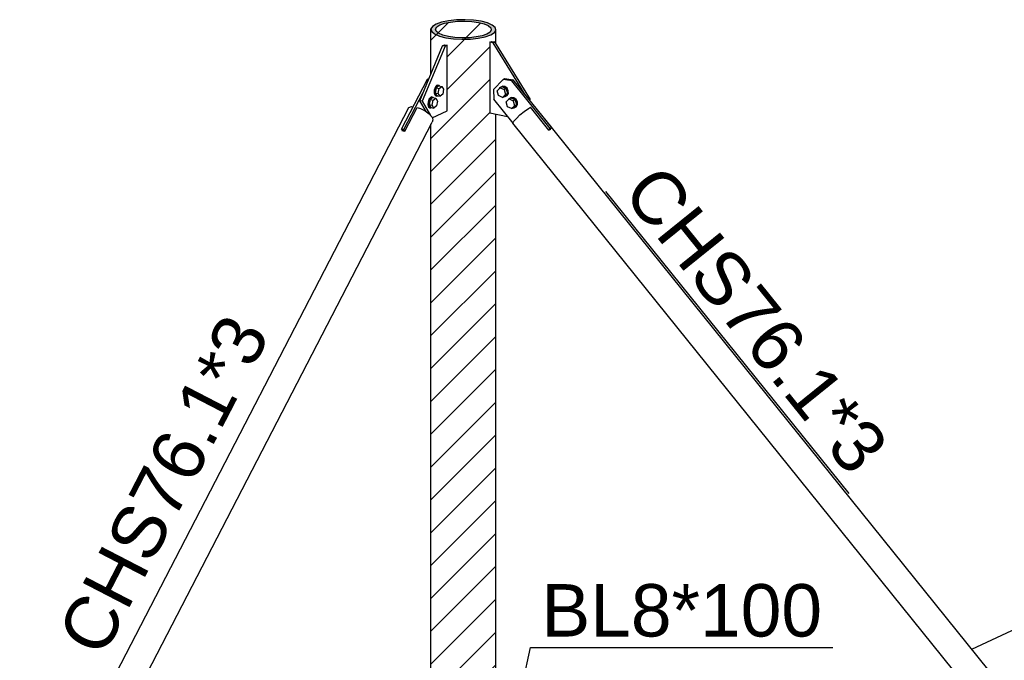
# Model space of a CAD drawing. Header units: millimetres. Extents: x 0 to 142951, y 0 to 27942.
# Tile 27 of 70: x 43119 to 45813, y 10669 to 12420. Entities that reach past the tile are written whole.
import ezdxf

# ---------------------------------------------------------------- set-up
doc = ezdxf.new("R2010")
doc.units = ezdxf.units.MM
doc.styles.add('Arial', font='ARIAL.TTF', dxfattribs={"height": 0.2})

# ---------------------------------------------------------------- blocks, each defined once
blk = doc.blocks.new('Part-80306 - 51816')
at = {"color": 7}
for p, q in [((44441.9, 12257.2), (44415.7, 12230)), ((44441.9, 12257.2), (44446.3, 12259.2)), ((44465.7, 12253.6), (44441.9, 12257.2)), ((44446.3, 12259.2), (44470, 12255.6)), ((44415.7, 12230), (44416.6, 12202.9)), ((44470, 12255.6), (44465.7, 12253.6)), ((44570.7, 12123.3), (44465.7, 12253.6)), ((44575, 12125.3), (44470, 12255.6)), ((44469.1, 12137.7), (44416.6, 12202.9)), ((44570.7, 12123.3), (44566.9, 12119.4)), ((44570.3, 12120.4), (44575, 12125.3)), ((44575, 12125.3), (44570.7, 12123.3))]:
    blk.add_line(p, q, dxfattribs=at)
blk = doc.blocks.new('Part-65985 - 51816')
at = {"color": 7}
for p, q in [((42770.9, 9449.7), (44183.7, 12180.1)), ((44173.3, 12115.6), (44207, 12180.7)), ((44183.7, 12180.1), (44191.2, 12182.8)), ((44191.2, 12182.8), (44195.8, 12182.5)), ((44207, 12180.7), (44215.7, 12178)), ((44215.7, 12178), (44228.9, 12171.3)), ((44228.9, 12171.3), (44240.1, 12162.9)), ((44240.1, 12162.9), (44247.6, 12154.1)), ((44247.6, 12154.1), (44250.2, 12146.3)), ((42834.7, 9410.1), (44247.5, 12140.6)), ((44250.2, 12146.3), (44247.5, 12140.6)), ((44164.9, 12117.2), (44165.6, 12118.7)), ((44164.9, 12117.2), (44168.7, 12116.9)), ((44168.7, 12116.9), (44173.3, 12115.6)), ((42794.2, 9450.3), (42827.9, 9515.4)), ((42825.9, 9516), (42827.9, 9515.4)), ((42826.9, 9514.3), (42827.3, 9514.2)), ((42770.9, 9449.7), (42768.2, 9443.9)), ((42768.2, 9443.9), (42770.8, 9436.1)), ((42770.8, 9436.1), (42771, 9435.8)), ((42778.4, 9452.4), (42770.9, 9449.7)), ((42770.9, 9442.8), (42773.4, 9448.1)), ((42773, 9436.7), (42770.9, 9442.8)), ((42773.4, 9448.1), (42780.3, 9450.6)), ((42783, 9452.1), (42778.4, 9452.4)), ((42780.3, 9450.6), (42782.2, 9450.5)), ((42795.2, 9448.6), (42794.2, 9450.3)), ((42802.9, 9447.6), (42794.2, 9450.3)), ((42795.2, 9448.6), (42802.9, 9446.2)), ((42816.1, 9440.9), (42802.9, 9447.6)), ((42802.9, 9446.2), (42815.1, 9440)), ((42815.1, 9440), (42825.4, 9432.3)), ((42827.3, 9432.5), (42816.1, 9440.9)), ((42818.8, 9409.6), (42828.6, 9428.5)), ((42825.4, 9432.3), (42832.3, 9424.2)), ((42834.8, 9423.7), (42827.3, 9432.5)), ((42819.8, 9407.9), (42818.8, 9409.6)), ((42825.3, 9409.2), (42818.8, 9409.6)), ((42819.8, 9407.9), (42827.2, 9407.4)), ((42832.2, 9411.7), (42825.3, 9409.2)), ((42827.2, 9407.4), (42834.7, 9410.1)), ((42834.7, 9417), (42832.2, 9411.7)), ((42832.3, 9424.2), (42834.7, 9417)), ((42834.7, 9410.1), (42837.4, 9415.9)), ((42837.4, 9415.9), (42834.8, 9423.7))]:
    blk.add_line(p, q, dxfattribs=at)
blk = doc.blocks.new('Part-65989 - 51816')
at = {"color": 7}
for p, q in [((44213.9, 12198.8), (44276.6, 12349.3)), ((44283.4, 12348), (44220.6, 12197.5)), ((44276.6, 12349.3), (44282.1, 12351.8)), ((44283.4, 12348), (44276.6, 12349.3)), ((44282.1, 12351.8), (44288.8, 12350.5)), ((44288.8, 12350.5), (44283.4, 12348)), ((44288.8, 12171.2), (44288.8, 12350.5)), ((44220.6, 12197.5), (44213.9, 12198.8)), ((44231.3, 12169.5), (44213.9, 12198.8)), ((44220.6, 12197.5), (44243.7, 12158.7)), ((44248.2, 12152.3), (44288.8, 12171.2))]:
    blk.add_line(p, q, dxfattribs=at)
blk = doc.blocks.new('Part-65992 - 51816')
at = {"color": 7}
for p, q in [((44164.1, 12121.2), (44234.8, 12257.9)), ((44234.8, 12257.9), (44239.1, 12259.2)), ((44234.8, 12257.9), (44238.2, 12257.3)), ((44170.8, 12119.9), (44223.3, 12221.4)), ((44170.8, 12119.9), (44164.1, 12121.2)), ((44164.1, 12121.2), (44166.6, 12117.1)), ((44173.3, 12115.7), (44170.8, 12119.9))]:
    blk.add_line(p, q, dxfattribs=at)
blk = doc.blocks.new('Bolt-65997 - 51816')
at = {"color": 7}
for p, q in [((44255.9, 12235.3), (44253.4, 12228.1)), ((44259.7, 12240.2), (44255.9, 12235.3)), ((44255.9, 12227.6), (44258.4, 12234.8)), ((44258.8, 12234.1), (44256.2, 12220.5)), ((44258.4, 12234.8), (44262.2, 12239.7)), ((44266.2, 12239.8), (44258.8, 12234.1)), ((44258.8, 12234.1), (44267.2, 12232.5)), ((44263.8, 12241.4), (44259.7, 12240.2)), ((44262.2, 12239.7), (44266.4, 12241)), ((44263.8, 12241.4), (44266.4, 12241)), ((44264.6, 12218.9), (44267.2, 12232.5)), ((44266.2, 12239.8), (44274.6, 12238.2)), ((44266.4, 12241), (44268.4, 12239.4)), ((44267.2, 12232.5), (44274.6, 12238.2)), ((44274.6, 12238.2), (44279.4, 12230.3)), ((44279.4, 12230.3), (44276.8, 12216.7)), ((44239.2, 12203.1), (44236.8, 12195.9)), ((44243, 12208), (44239.2, 12203.1)), ((44241.7, 12202.6), (44245.5, 12207.5)), ((44249.5, 12207.7), (44242.1, 12202)), ((44247.2, 12209.3), (44243, 12208)), ((44245.5, 12207.5), (44249.7, 12208.8)), ((44247.2, 12209.3), (44249.7, 12208.8)), ((44249.5, 12207.7), (44257.9, 12206)), ((44249.7, 12208.8), (44251.7, 12207.2)), ((44250.5, 12200.4), (44257.9, 12206)), ((44253.4, 12228.1), (44253, 12220.6)), ((44253, 12220.6), (44254.8, 12214.6)), ((44254.8, 12214.6), (44258.2, 12212)), ((44255.6, 12220.1), (44255.9, 12227.6)), ((44257.3, 12214.2), (44255.6, 12220.1)), ((44256.2, 12220.5), (44261, 12212.6)), ((44256.2, 12220.5), (44264.6, 12218.9)), ((44260.8, 12211.5), (44257.3, 12214.2)), ((44257.9, 12206), (44262.7, 12198.1)), ((44258.2, 12212), (44260.8, 12211.5)), ((44263.1, 12212.2), (44260.8, 12211.5)), ((44261, 12212.6), (44269.4, 12211)), ((44269.4, 12211), (44264.6, 12218.9)), ((44276.8, 12216.7), (44269.4, 12211)), ((44236.8, 12195.9), (44236.4, 12188.4)), ((44236.4, 12188.4), (44238.2, 12182.5)), ((44238.2, 12182.5), (44241.6, 12179.8)), ((44238.9, 12187.9), (44239.3, 12195.5)), ((44240.7, 12182), (44238.9, 12187.9)), ((44239.3, 12195.5), (44241.7, 12202.6)), ((44242.1, 12202), (44239.5, 12188.4)), ((44239.5, 12188.4), (44244.3, 12180.4)), ((44239.5, 12188.4), (44247.9, 12186.7)), ((44244.1, 12179.3), (44240.7, 12182)), ((44241.6, 12179.8), (44244.1, 12179.3)), ((44242.1, 12202), (44250.5, 12200.4)), ((44246.4, 12180), (44244.1, 12179.3)), ((44244.3, 12180.4), (44252.7, 12178.8)), ((44247.9, 12186.7), (44250.5, 12200.4)), ((44252.7, 12178.8), (44247.9, 12186.7)), ((44260.1, 12184.5), (44252.7, 12178.8)), ((44262.7, 12198.1), (44260.1, 12184.5))]:
    blk.add_line(p, q, dxfattribs=at)
blk = doc.blocks.new('Part-66038 - 51816')
at = {"color": 7}
blk.add_line((45724.4, 10699.3), (47402.7, 11484), dxfattribs=at)
blk = doc.blocks.new('Part-66064 - 51816')
at = {"color": 7}
for p, q in [((44499.7, 12169.3), (44511.1, 12177.3)), ((44511.1, 12177.3), (44517.4, 12180.9)), ((44567.4, 12118.8), (44517.4, 12180.9)), ((44528.1, 12183.6), (44528.8, 12182.9)), ((46487.1, 9752.9), (44528.8, 12182.9)), ((44471.6, 12142.8), (44478.3, 12150.6)), ((44478.3, 12150.6), (44488.2, 12160)), ((44488.2, 12160), (44499.7, 12169.3)), ((44469, 12137.6), (44471.6, 12142.8)), ((46427.3, 9707.5), (44469, 12137.6)), ((44572.8, 12121.3), (44572.1, 12122.2)), ((44567.4, 12118.8), (44570.7, 12120.6)), ((44570.4, 12120.4), (44570.3, 12120.5)), ((44570.7, 12120.6), (44572.8, 12121.3)), ((46428.8, 9814.7), (46425.6, 9812.9)), ((46475.6, 9750.8), (46425.6, 9812.9)), ((46426, 9812.3), (46427.1, 9813)), ((46427.1, 9813), (46427.4, 9813)), ((46429.1, 9814.8), (46428.8, 9814.7)), ((46487.1, 9752.9), (46486.3, 9753.5)), ((46487, 9752.7), (46487.1, 9752.9)), ((46446.5, 9729.9), (46436.6, 9720.6)), ((46438.2, 9721.3), (46447.3, 9729.9)), ((46458, 9739.3), (46446.5, 9729.9)), ((46447.3, 9729.9), (46457.9, 9738.5)), ((46457.9, 9738.5), (46468.4, 9745.9)), ((46469.4, 9747.2), (46458, 9739.3)), ((46468.4, 9745.9), (46473.9, 9749)), ((46475.6, 9750.8), (46469.4, 9747.2)), ((46473.9, 9749), (46475.6, 9750.8)), ((46429.8, 9712.7), (46427.3, 9707.5)), ((46427.3, 9707.5), (46429.2, 9705.8)), ((46429.2, 9705.8), (46433.3, 9707.1)), ((46429.6, 9709.3), (46432, 9714.1)), ((46431.4, 9707.7), (46429.6, 9709.3)), ((46436.6, 9720.6), (46429.8, 9712.7)), ((46435, 9708.8), (46431.4, 9707.7)), ((46431.5, 9713.2), (46435, 9708.8)), ((46432, 9714.1), (46438.2, 9721.3)), ((46435, 9708.8), (46433.3, 9707.1))]:
    blk.add_line(p, q, dxfattribs=at)
blk = doc.blocks.new('Part-79916 - 51816')
at = {"color": 7}
for p, q in [((44406.1, 12359.1), (44410.4, 12361.2)), ((44406.1, 12359.1), (44406.1, 12165.5)), ((44414.5, 12357.5), (44406.1, 12359.1)), ((44410.4, 12361.2), (44418.8, 12359.5)), ((44414.5, 12357.5), (44418.8, 12359.5)), ((44503.7, 12213.8), (44414.5, 12357.5)), ((44418.8, 12359.5), (44516.4, 12202.4)), ((44513.9, 12201.2), (44516.4, 12202.4)), ((44516.4, 12202.4), (44514.5, 12200.4)), ((44406.1, 12165.5), (44454.2, 12156.2))]:
    blk.add_line(p, q, dxfattribs=at)
blk = doc.blocks.new('Bolt-80314 - 51816')
at = {"color": 7}
for p, q in [((44425.8, 12226.2), (44433.8, 12234.4)), ((44432.1, 12232.7), (44433.4, 12235.2)), ((44433.4, 12235.2), (44438.9, 12238)), ((44439.2, 12236.9), (44433.8, 12234.4)), ((44433.8, 12234.4), (44445.1, 12229.3)), ((44438.9, 12238), (44440.5, 12238.8)), ((44438.9, 12238), (44445.4, 12237.1)), ((44450.5, 12231.8), (44439.2, 12236.9)), ((44447, 12237.8), (44440.5, 12238.8)), ((44450.5, 12231.8), (44445.1, 12229.3)), ((44445.4, 12237.1), (44451.2, 12232.5)), ((44452.8, 12233.3), (44447, 12237.8)), ((44450.5, 12231.8), (44454, 12218.5)), ((44451.2, 12232.5), (44454.7, 12225.6)), ((44456.3, 12226.3), (44452.8, 12233.3)), ((44429.3, 12212.9), (44425.8, 12226.2)), ((44440.7, 12207.8), (44429.3, 12212.9)), ((44448.6, 12216), (44440.7, 12207.8)), ((44440.7, 12207.8), (44446.1, 12210.4)), ((44446.4, 12209.3), (44444.4, 12209.6)), ((44445.1, 12229.3), (44448.6, 12216)), ((44454, 12218.5), (44446.1, 12210.4)), ((44451.9, 12212.2), (44446.4, 12209.3)), ((44446.4, 12209.3), (44448, 12210)), ((44448, 12210), (44453.5, 12212.9)), ((44448.6, 12216), (44454, 12218.5)), ((44450.6, 12195.6), (44458.5, 12203.7)), ((44454.9, 12218.1), (44451.9, 12212.2)), ((44453.5, 12212.9), (44456.6, 12218.9)), ((44454.7, 12225.6), (44454.9, 12218.1)), ((44456.6, 12218.9), (44456.3, 12226.3)), ((44456.8, 12202.1), (44458.1, 12204.5)), ((44458.1, 12204.5), (44463.6, 12207.4)), ((44463.9, 12206.3), (44458.5, 12203.7)), ((44458.5, 12203.7), (44469.8, 12198.6)), ((44463.6, 12207.4), (44465.2, 12208.1)), ((44463.6, 12207.4), (44470.1, 12206.4)), ((44475.2, 12201.2), (44463.9, 12206.3)), ((44471.7, 12207.2), (44465.2, 12208.1)), ((44470.1, 12206.4), (44475.9, 12201.8)), ((44477.5, 12202.6), (44471.7, 12207.2)), ((44454, 12182.3), (44450.6, 12195.6)), ((44465.4, 12177.2), (44454, 12182.3)), ((44473.3, 12185.3), (44465.4, 12177.2)), ((44465.4, 12177.2), (44470.8, 12179.7)), ((44471.1, 12178.6), (44469.1, 12178.9)), ((44475.2, 12201.2), (44469.8, 12198.6)), ((44469.8, 12198.6), (44473.3, 12185.3)), ((44478.7, 12187.9), (44470.8, 12179.7)), ((44476.6, 12181.5), (44471.1, 12178.6)), ((44471.1, 12178.6), (44472.7, 12179.4)), ((44472.7, 12179.4), (44478.2, 12182.2)), ((44473.3, 12185.3), (44478.7, 12187.9)), ((44475.2, 12201.2), (44478.7, 12187.9)), ((44475.9, 12201.8), (44479.4, 12194.9)), ((44479.6, 12187.5), (44476.6, 12181.5)), ((44481, 12195.7), (44477.5, 12202.6)), ((44478.2, 12182.2), (44481.3, 12188.2)), ((44479.4, 12194.9), (44479.6, 12187.5)), ((44481.3, 12188.2), (44481, 12195.7))]:
    blk.add_line(p, q, dxfattribs=at)
blk = doc.blocks.new('Mark-67866 - 51816')
at = {"color": 136}
for p, q in [((44345.8, 9933.6), (44516.9, 10704)), ((44516.9, 10704), (45344.5, 10704))]:
    blk.add_line(p, q, dxfattribs=at)
at = {"color": 30, "style": 'Arial'}
blk.add_text('BL8*100', height=143.26, dxfattribs=at).set_placement((44546.9, 10734))
blk = doc.blocks.new('Mark-67955 - 51816')
at = {"color": 136}
blk.add_line((44722.2, 11950.9), (45387.8, 11124.9), dxfattribs=at)
at = {"color": 30, "style": 'Arial'}
blk.add_text('CHS76.1*3', height=143.26, rotation=308.8635, dxfattribs=at).set_placement((44764.4, 11946.4))
blk = doc.blocks.new('Mark-67902 - 51816')
at = {"color": 30, "style": 'Arial'}
blk.add_text('CHS76.1*3', height=143.26, rotation=62.6415, dxfattribs=at).set_placement((43345.9, 10671.4))

msp = doc.modelspace()

# ---------------------------------------------------------------- hatches: boundary and pattern name
h = msp.add_hatch(color=6)
h.paths.add_polyline_path([(44408.3, 12379.2), (44418.2, 12385.5), (44422.3, 12392.4), (44420.4, 12399.4), (44412.5, 12405.9), (44399.3, 12411.7), (44381.6, 12416.2), (44360.6, 12419.2), (44337.8, 12420.4), (44314.6, 12419.8), (44292.8, 12417.5), (44273.7, 12413.5), (44258.7, 12408.2), (44248.8, 12401.8), (44244.7, 12395), (44246.6, 12388), (44254.5, 12381.5), (44267.7, 12375.7), (44285.4, 12371.2), (44306.4, 12368.2), (44329.2, 12367), (44352.4, 12367.6), (44374.2, 12369.9), (44393.3, 12373.9)])
h.paths.add_polyline_path([(44368.5, 12373.3), (44349.7, 12371.2), (44329.8, 12370.7), (44310.2, 12371.8), (44292.2, 12374.4), (44277, 12378.2), (44265.6, 12383.2), (44258.8, 12388.8), (44257.2, 12394.8), (44260.7, 12400.7), (44269.3, 12406.1), (44282.1, 12410.7), (44298.5, 12414.1), (44317.3, 12416.1), (44337.2, 12416.6), (44356.8, 12415.6), (44374.8, 12413), (44390.1, 12409.1), (44401.4, 12404.2), (44408.2, 12398.6), (44409.8, 12392.6), (44406.3, 12386.7), (44397.8, 12381.3), (44384.9, 12376.7)])
h = msp.add_hatch()
h.set_pattern_fill('ANSI31', color=96, scale=20, style=0)
h.paths.add_polyline_path([(44329.2, 10016.9), (44334.9, 10017), (44352.4, 10017.5), (44352.5, 10017.5), (44374.2, 10019.8), (44374.4, 10019.8), (44390.1, 10023.1), (44393.6, 10023.8), (44398.3, 10025.5), (44404.5, 10026.9), (44408.2, 10027), (44409.8, 10027.1), (44412, 10027.2), (44414, 10027), (44414, 10031.3), (44415.5, 10033.6), (44418.2, 10035.2), (44418.7, 10035.5), (44422.3, 10041.6), (44422.3, 12162.4), (44418.2, 12163.2), (44408.3, 12165.1), (44408.2, 12165.1), (44406.1, 12165.5), (44406.1, 12359.1), (44408.2, 12360.1), (44408.3, 12360.2), (44410.4, 12361.2), (44418.2, 12359.7), (44418.8, 12359.5), (44422.3, 12354), (44422.3, 12392.4), (44418.2, 12385.5), (44409.8, 12380.2), (44409.8, 12392.6), (44408.2, 12398.6), (44401.4, 12404.2), (44390.1, 12409.1), (44374.8, 12413), (44356.8, 12415.6), (44337.2, 12416.6), (44317.3, 12416.1), (44298.5, 12414.1), (44282.1, 12410.7), (44269.3, 12406.1), (44260.7, 12400.7), (44257.2, 12394.8), (44257.2, 12380.3), (44254.5, 12381.5), (44246.6, 12388), (44244.7, 12395), (44244.7, 12272.7), (44246.6, 12277.4), (44254.5, 12296.2), (44260.7, 12311.2), (44269.3, 12331.6), (44276.6, 12349.3), (44282, 12351.8), (44288.8, 12350.5), (44288.8, 12171.2), (44285.4, 12169.7), (44271.6, 12163.2), (44269.3, 12162.1), (44264.9, 12160.1), (44254.5, 12155.2), (44248.2, 12152.3), (44250.2, 12146.3), (44247.5, 12140.6), (44246.6, 12138.8), (44244.7, 12135.1), (44244.7, 10043.2), (44246.1, 10038), (44246.6, 10037.6), (44254, 10031.4), (44254.5, 10031.2), (44257.2, 10030.1), (44260.7, 10028.5), (44267.3, 10025.7), (44269.3, 10025.2), (44282.1, 10021.9), (44285.1, 10021.1), (44298.5, 10019.2), (44306.3, 10018.1), (44315.2, 10017.6)])

# ---------------------------------------------------------------- linework, layer by layer
for p, q in [((44314.6, 12419.8), (44292.8, 12417.5)), ((44337.8, 12420.4), (44314.6, 12419.8)), ((44360.6, 12419.2), (44337.8, 12420.4)), ((44381.6, 12416.2), (44360.6, 12419.2)), ((44248.8, 12401.8), (44244.7, 12395)), ((44244.7, 12395), (44246.6, 12388)), ((44258.7, 12408.2), (44248.8, 12401.8)), ((44257.2, 12394.8), (44260.7, 12400.7)), ((44258.8, 12388.8), (44257.2, 12394.8)), ((44273.7, 12413.5), (44258.7, 12408.2)), ((44260.7, 12400.7), (44269.3, 12406.1)), ((44269.3, 12406.1), (44282.1, 12410.7)), ((44292.8, 12417.5), (44273.7, 12413.5)), ((44282.1, 12410.7), (44298.5, 12414.1)), ((44298.5, 12414.1), (44317.3, 12416.1)), ((44317.3, 12416.1), (44337.2, 12416.6)), ((44337.2, 12416.6), (44356.8, 12415.6)), ((44356.8, 12415.6), (44374.8, 12413)), ((44374.8, 12413), (44390.1, 12409.1)), ((44399.3, 12411.7), (44381.6, 12416.2)), ((44390.1, 12409.1), (44401.4, 12404.2)), ((44412.5, 12405.9), (44399.3, 12411.7)), ((44401.4, 12404.2), (44408.2, 12398.6)), ((44409.8, 12392.6), (44406.3, 12386.7)), ((44408.2, 12398.6), (44409.8, 12392.6)), ((44420.4, 12399.4), (44412.5, 12405.9)), ((44418.2, 12385.5), (44422.3, 12392.4)), ((44422.3, 12392.4), (44420.4, 12399.4)), ((44246.6, 12388), (44254.5, 12381.5)), ((44254.5, 12381.5), (44267.7, 12375.7)), ((44265.6, 12383.2), (44258.8, 12388.8)), ((44277, 12378.2), (44265.6, 12383.2)), ((44267.7, 12375.7), (44285.4, 12371.2)), ((44292.2, 12374.4), (44277, 12378.2)), ((44285.4, 12371.2), (44306.4, 12368.2)), ((44310.2, 12371.8), (44292.2, 12374.4)), ((44306.4, 12368.2), (44329.2, 12367)), ((44329.8, 12370.7), (44310.2, 12371.8)), ((44329.2, 12367), (44352.4, 12367.6)), ((44349.7, 12371.2), (44329.8, 12370.7)), ((44368.5, 12373.3), (44349.7, 12371.2)), ((44352.4, 12367.6), (44374.2, 12369.9)), ((44384.9, 12376.7), (44368.5, 12373.3)), ((44374.2, 12369.9), (44393.3, 12373.9)), ((44397.8, 12381.3), (44384.9, 12376.7)), ((44393.3, 12373.9), (44408.3, 12379.2)), ((44406.3, 12386.7), (44397.8, 12381.3)), ((44408.3, 12379.2), (44418.2, 12385.5))]:
    msp.add_line(p, q)
at = {"color": 96}
for p, q in [((44244.7, 12272.7), (44244.7, 12395)), ((44422.3, 12354), (44422.3, 12392.4)), ((44422.3, 10041.6), (44422.3, 12162.4)), ((44244.7, 10043.2), (44244.7, 12135.1))]:
    msp.add_line(p, q, dxfattribs=at)

# ---------------------------------------------------------------- block references
for name in ['Part-65989 - 51816', 'Part-79916 - 51816', 'Part-65992 - 51816', 'Part-80306 - 51816', 'Bolt-65997 - 51816', 'Bolt-80314 - 51816', 'Part-65985 - 51816', 'Part-66064 - 51816', 'Mark-67955 - 51816', 'Mark-67902 - 51816', 'Part-66038 - 51816', 'Mark-67866 - 51816']:
    msp.add_blockref(name, (0, 0))

doc.saveas('drawing.dxf')
